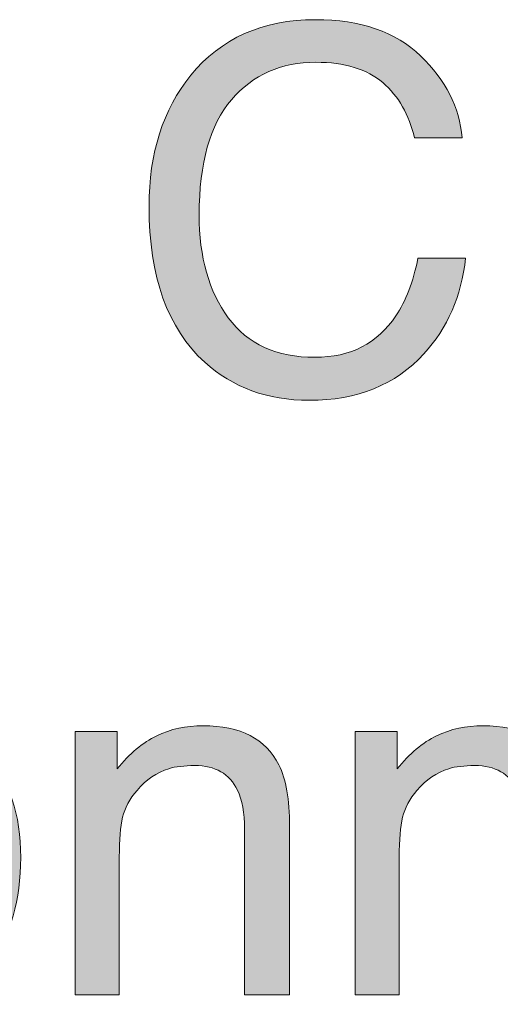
# Model space of a CAD drawing. Header units: inches. Extents: x 0 to 612, y 155 to 655.
# Tile 5 of 138: x 104 to 112.43, y 201.38 to 218.66. Entities that reach past the tile are written whole.
import ezdxf

# ---------------------------------------------------------------- set-up
doc = ezdxf.new("R2010")
doc.units = ezdxf.units.IN
doc.header["$MEASUREMENT"] = 0
doc.layers.add('Layer 1', color=7, linetype='Continuous')

# ---------------------------------------------------------------- blocks, each defined once
blk = doc.blocks.new('block 736')
at = {"layer": 'Layer 1', "lineweight": 0}
blk.add_open_spline([(111.034, 218.025), (111.472, 217.603), (111.715, 217.123), (111.763, 216.585), (111.763, 216.585), (111.763, 216.585), (111.763, 216.585), (111.763, 216.585), (110.926, 216.585), (110.926, 216.585), (110.926, 216.585), (110.926, 216.585), (110.926, 216.585), (110.833, 216.993), (110.647, 217.317), (110.369, 217.556), (110.369, 217.556), (110.369, 217.556), (110.369, 217.556), (110.091, 217.794), (109.701, 217.913), (109.197, 217.913), (109.197, 217.913), (109.197, 217.913), (109.197, 217.913), (108.585, 217.913), (108.09, 217.693), (107.713, 217.256), (107.713, 217.256), (107.713, 217.256), (107.713, 217.256), (107.336, 216.815), (107.147, 216.144), (107.147, 215.236), (107.147, 215.236), (107.147, 215.236), (107.147, 215.236), (107.147, 214.493), (107.317, 213.892), (107.658, 213.429), (107.658, 213.429), (107.658, 213.429), (107.658, 213.429), (107.998, 212.967), (108.506, 212.736), (109.181, 212.736), (109.181, 212.736), (109.181, 212.736), (109.181, 212.736), (109.803, 212.736), (110.276, 212.979), (110.601, 213.466), (110.601, 213.466), (110.601, 213.466), (110.601, 213.466), (110.773, 213.721), (110.902, 214.058), (110.987, 214.475), (110.987, 214.475), (110.987, 214.475), (110.987, 214.475), (110.987, 214.475), (111.824, 214.475), (111.824, 214.475), (111.824, 214.475), (111.824, 214.475), (111.824, 214.475), (111.75, 213.808), (111.505, 213.249), (111.09, 212.797), (111.09, 212.797), (111.09, 212.797), (111.09, 212.797), (110.593, 212.253), (109.922, 211.981), (109.077, 211.981), (109.077, 211.981), (109.077, 211.981), (109.077, 211.981), (108.35, 211.981), (107.738, 212.204), (107.244, 212.65), (107.244, 212.65), (107.244, 212.65), (107.244, 212.65), (106.593, 213.24), (106.267, 214.151), (106.267, 215.383), (106.267, 215.383), (106.267, 215.383), (106.267, 215.383), (106.267, 216.318), (106.511, 217.085), (107, 217.684), (107, 217.684), (107, 217.684), (107, 217.684), (107.529, 218.334), (108.258, 218.66), (109.188, 218.66), (109.188, 218.66), (109.188, 218.66), (109.188, 218.66), (109.981, 218.66), (110.596, 218.448), (111.034, 218.025)], degree=3, knots=[0, 0, 0, 0, 1, 1, 1, 2, 2, 2, 3, 3, 3, 4, 4, 4, 5, 5, 5, 6, 6, 6, 7, 7, 7, 8, 8, 8, 9, 9, 9, 10, 10, 10, 11, 11, 11, 12, 12, 12, 13, 13, 13, 14, 14, 14, 15, 15, 15, 16, 16, 16, 17, 17, 17, 18, 18, 18, 19, 19, 19, 20, 20, 20, 21, 21, 21, 22, 22, 22, 23, 23, 23, 24, 24, 24, 25, 25, 25, 26, 26, 26, 27, 27, 27, 28, 28, 28, 29, 29, 29, 30, 30, 30, 31, 31, 31, 32, 32, 32, 33, 33, 33, 34, 34, 34, 35, 35, 35, 35], dxfattribs=at)
blk = doc.blocks.new('block 737')
at = {"layer": 'Layer 1'}
h = blk.add_hatch(color=7, dxfattribs=at)
h.dxf.hatch_style = 2
edge = h.paths.add_edge_path()
edge.add_spline(control_points=[(111.034, 218.025), (111.472, 217.603), (111.715, 217.123), (111.763, 216.585), (111.763, 216.585), (111.763, 216.585), (111.763, 216.585), (111.763, 216.585), (110.926, 216.585), (110.926, 216.585), (110.926, 216.585), (110.926, 216.585), (110.926, 216.585), (110.833, 216.993), (110.647, 217.317), (110.369, 217.556), (110.369, 217.556), (110.369, 217.556), (110.369, 217.556), (110.091, 217.794), (109.701, 217.913), (109.197, 217.913), (109.197, 217.913), (109.197, 217.913), (109.197, 217.913), (108.585, 217.913), (108.09, 217.693), (107.713, 217.256), (107.713, 217.256), (107.713, 217.256), (107.713, 217.256), (107.336, 216.815), (107.147, 216.144), (107.147, 215.236), (107.147, 215.236), (107.147, 215.236), (107.147, 215.236), (107.147, 214.493), (107.317, 213.892), (107.658, 213.429), (107.658, 213.429), (107.658, 213.429), (107.658, 213.429), (107.998, 212.967), (108.506, 212.736), (109.181, 212.736), (109.181, 212.736), (109.181, 212.736), (109.181, 212.736), (109.803, 212.736), (110.276, 212.979), (110.601, 213.466), (110.601, 213.466), (110.601, 213.466), (110.601, 213.466), (110.773, 213.721), (110.902, 214.058), (110.987, 214.475), (110.987, 214.475), (110.987, 214.475), (110.987, 214.475), (110.987, 214.475), (111.824, 214.475), (111.824, 214.475), (111.824, 214.475), (111.824, 214.475), (111.824, 214.475), (111.75, 213.808), (111.505, 213.249), (111.09, 212.797), (111.09, 212.797), (111.09, 212.797), (111.09, 212.797), (110.593, 212.253), (109.922, 211.981), (109.077, 211.981), (109.077, 211.981), (109.077, 211.981), (109.077, 211.981), (108.35, 211.981), (107.738, 212.204), (107.244, 212.65), (107.244, 212.65), (107.244, 212.65), (107.244, 212.65), (106.593, 213.24), (106.267, 214.151), (106.267, 215.383), (106.267, 215.383), (106.267, 215.383), (106.267, 215.383), (106.267, 216.318), (106.511, 217.085), (107, 217.684), (107, 217.684), (107, 217.684), (107, 217.684), (107.529, 218.334), (108.258, 218.66), (109.188, 218.66), (109.188, 218.66), (109.188, 218.66), (109.188, 218.66), (109.981, 218.66), (110.596, 218.448), (111.034, 218.025), (111.034, 218.025), (111.034, 218.025), (111.034, 218.025)], knot_values=[0, 0, 0, 0, 1, 1, 1, 2, 2, 2, 3, 3, 3, 4, 4, 4, 5, 5, 5, 6, 6, 6, 7, 7, 7, 8, 8, 8, 9, 9, 9, 10, 10, 10, 11, 11, 11, 12, 12, 12, 13, 13, 13, 14, 14, 14, 15, 15, 15, 16, 16, 16, 17, 17, 17, 18, 18, 18, 19, 19, 19, 20, 20, 20, 21, 21, 21, 22, 22, 22, 23, 23, 23, 24, 24, 24, 25, 25, 25, 26, 26, 26, 27, 27, 27, 28, 28, 28, 29, 29, 29, 30, 30, 30, 31, 31, 31, 32, 32, 32, 33, 33, 33, 34, 34, 34, 35, 35, 35, 36, 36, 36, 36], degree=3, periodic=1)
at = {"layer": 'Layer 1', "lineweight": 0}
blk.add_open_spline([(111.034, 218.025), (111.472, 217.603), (111.715, 217.123), (111.763, 216.585), (111.763, 216.585), (111.763, 216.585), (111.763, 216.585), (111.763, 216.585), (110.926, 216.585), (110.926, 216.585), (110.926, 216.585), (110.926, 216.585), (110.926, 216.585), (110.833, 216.993), (110.647, 217.317), (110.369, 217.556), (110.369, 217.556), (110.369, 217.556), (110.369, 217.556), (110.091, 217.794), (109.701, 217.913), (109.197, 217.913), (109.197, 217.913), (109.197, 217.913), (109.197, 217.913), (108.585, 217.913), (108.09, 217.693), (107.713, 217.256), (107.713, 217.256), (107.713, 217.256), (107.713, 217.256), (107.336, 216.815), (107.147, 216.144), (107.147, 215.236), (107.147, 215.236), (107.147, 215.236), (107.147, 215.236), (107.147, 214.493), (107.317, 213.892), (107.658, 213.429), (107.658, 213.429), (107.658, 213.429), (107.658, 213.429), (107.998, 212.967), (108.506, 212.736), (109.181, 212.736), (109.181, 212.736), (109.181, 212.736), (109.181, 212.736), (109.803, 212.736), (110.276, 212.979), (110.601, 213.466), (110.601, 213.466), (110.601, 213.466), (110.601, 213.466), (110.773, 213.721), (110.902, 214.058), (110.987, 214.475), (110.987, 214.475), (110.987, 214.475), (110.987, 214.475), (110.987, 214.475), (111.824, 214.475), (111.824, 214.475), (111.824, 214.475), (111.824, 214.475), (111.824, 214.475), (111.75, 213.808), (111.505, 213.249), (111.09, 212.797), (111.09, 212.797), (111.09, 212.797), (111.09, 212.797), (110.593, 212.253), (109.922, 211.981), (109.077, 211.981), (109.077, 211.981), (109.077, 211.981), (109.077, 211.981), (108.35, 211.981), (107.738, 212.204), (107.244, 212.65), (107.244, 212.65), (107.244, 212.65), (107.244, 212.65), (106.593, 213.24), (106.267, 214.151), (106.267, 215.383), (106.267, 215.383), (106.267, 215.383), (106.267, 215.383), (106.267, 216.318), (106.511, 217.085), (107, 217.684), (107, 217.684), (107, 217.684), (107, 217.684), (107.529, 218.334), (108.258, 218.66), (109.188, 218.66), (109.188, 218.66), (109.188, 218.66), (109.188, 218.66), (109.981, 218.66), (110.596, 218.448), (111.034, 218.025), (111.034, 218.025), (111.034, 218.025), (111.034, 218.025)], degree=3, knots=[0, 0, 0, 0, 1, 1, 1, 2, 2, 2, 3, 3, 3, 4, 4, 4, 5, 5, 5, 6, 6, 6, 7, 7, 7, 8, 8, 8, 9, 9, 9, 10, 10, 10, 11, 11, 11, 12, 12, 12, 13, 13, 13, 14, 14, 14, 15, 15, 15, 16, 16, 16, 17, 17, 17, 18, 18, 18, 19, 19, 19, 20, 20, 20, 21, 21, 21, 22, 22, 22, 23, 23, 23, 24, 24, 24, 25, 25, 25, 26, 26, 26, 27, 27, 27, 28, 28, 28, 29, 29, 29, 30, 30, 30, 31, 31, 31, 32, 32, 32, 33, 33, 33, 34, 34, 34, 35, 35, 35, 36, 36, 36, 36], dxfattribs=at)
blk = doc.blocks.new('block 783')
at = {"layer": 'Layer 1', "lineweight": 0}
blk.add_open_spline([(103.402, 205.706), (103.811, 205.311), (104.015, 204.727), (104.015, 203.957), (104.015, 203.957), (104.015, 203.957), (104.015, 203.957), (104.015, 203.213), (103.835, 202.598), (103.475, 202.111), (103.475, 202.111), (103.475, 202.111), (103.475, 202.111), (103.115, 201.626), (102.557, 201.383), (101.8, 201.383), (101.8, 201.383), (101.8, 201.383), (101.8, 201.383), (101.168, 201.383), (100.667, 201.598), (100.296, 202.027), (100.296, 202.027), (100.296, 202.027), (100.296, 202.027), (99.925, 202.457), (99.739, 203.034), (99.739, 203.758), (99.739, 203.758), (99.739, 203.758), (99.739, 203.758), (99.739, 204.533), (99.935, 205.151), (100.326, 205.612), (100.326, 205.612), (100.326, 205.612), (100.326, 205.612), (100.718, 206.071), (101.243, 206.302), (101.903, 206.302), (101.903, 206.302), (101.903, 206.302), (101.903, 206.302), (102.494, 206.302), (102.994, 206.103), (103.402, 205.706)], degree=3, knots=[0, 0, 0, 0, 1, 1, 1, 2, 2, 2, 3, 3, 3, 4, 4, 4, 5, 5, 5, 6, 6, 6, 7, 7, 7, 8, 8, 8, 9, 9, 9, 10, 10, 10, 11, 11, 11, 12, 12, 12, 13, 13, 13, 14, 14, 14, 15, 15, 15, 15], dxfattribs=at)
blk = doc.blocks.new('block 785')
at = {"layer": 'Layer 1'}
h = blk.add_hatch(color=7, dxfattribs=at)
h.dxf.hatch_style = 2
edge = h.paths.add_edge_path()
edge.add_spline(control_points=[(103.402, 205.706), (103.811, 205.311), (104.015, 204.727), (104.015, 203.957), (104.015, 203.957), (104.015, 203.957), (104.015, 203.957), (104.015, 203.213), (103.835, 202.598), (103.475, 202.111), (103.475, 202.111), (103.475, 202.111), (103.475, 202.111), (103.115, 201.626), (102.557, 201.383), (101.8, 201.383), (101.8, 201.383), (101.8, 201.383), (101.8, 201.383), (101.168, 201.383), (100.667, 201.598), (100.296, 202.027), (100.296, 202.027), (100.296, 202.027), (100.296, 202.027), (99.925, 202.457), (99.739, 203.034), (99.739, 203.758), (99.739, 203.758), (99.739, 203.758), (99.739, 203.758), (99.739, 204.533), (99.935, 205.151), (100.326, 205.612), (100.326, 205.612), (100.326, 205.612), (100.326, 205.612), (100.718, 206.071), (101.243, 206.302), (101.903, 206.302), (101.903, 206.302), (101.903, 206.302), (101.903, 206.302), (102.494, 206.302), (102.994, 206.103), (103.402, 205.706), (103.402, 205.706), (103.402, 205.706), (103.402, 205.706)], knot_values=[0, 0, 0, 0, 1, 1, 1, 2, 2, 2, 3, 3, 3, 4, 4, 4, 5, 5, 5, 6, 6, 6, 7, 7, 7, 8, 8, 8, 9, 9, 9, 10, 10, 10, 11, 11, 11, 12, 12, 12, 13, 13, 13, 14, 14, 14, 15, 15, 15, 16, 16, 16, 16], degree=3, periodic=1)
edge = h.paths.add_edge_path()
edge.add_spline(control_points=[(102.92, 202.636), (103.109, 203.024), (103.204, 203.458), (103.204, 203.936), (103.204, 203.936), (103.204, 203.936), (103.204, 203.936), (103.204, 204.365), (103.135, 204.716), (102.999, 204.986), (102.999, 204.986), (102.999, 204.986), (102.999, 204.986), (102.783, 205.412), (102.411, 205.624), (101.881, 205.624), (101.881, 205.624), (101.881, 205.624), (101.881, 205.624), (101.412, 205.624), (101.071, 205.443), (100.857, 205.082), (100.857, 205.082), (100.857, 205.082), (100.857, 205.082), (100.644, 204.719), (100.538, 204.282), (100.538, 203.771), (100.538, 203.771), (100.538, 203.771), (100.538, 203.771), (100.538, 203.28), (100.644, 202.87), (100.857, 202.543), (100.857, 202.543), (100.857, 202.543), (100.857, 202.543), (101.071, 202.216), (101.409, 202.052), (101.873, 202.052), (101.873, 202.052), (101.873, 202.052), (101.873, 202.052), (102.382, 202.052), (102.731, 202.246), (102.92, 202.636), (102.92, 202.636), (102.92, 202.636), (102.92, 202.636)], knot_values=[0, 0, 0, 0, 1, 1, 1, 2, 2, 2, 3, 3, 3, 4, 4, 4, 5, 5, 5, 6, 6, 6, 7, 7, 7, 8, 8, 8, 9, 9, 9, 10, 10, 10, 11, 11, 11, 12, 12, 12, 13, 13, 13, 14, 14, 14, 15, 15, 15, 16, 16, 16, 16], degree=3, periodic=1)
at = {"layer": 'Layer 1', "lineweight": 0}
for points in [[(103.402, 205.706), (103.811, 205.311), (104.015, 204.727), (104.015, 203.957), (104.015, 203.957), (104.015, 203.957), (104.015, 203.957), (104.015, 203.213), (103.835, 202.598), (103.475, 202.111), (103.475, 202.111), (103.475, 202.111), (103.475, 202.111), (103.115, 201.626), (102.557, 201.383), (101.8, 201.383), (101.8, 201.383), (101.8, 201.383), (101.8, 201.383), (101.168, 201.383), (100.667, 201.598), (100.296, 202.027), (100.296, 202.027), (100.296, 202.027), (100.296, 202.027), (99.925, 202.457), (99.739, 203.034), (99.739, 203.758), (99.739, 203.758), (99.739, 203.758), (99.739, 203.758), (99.739, 204.533), (99.935, 205.151), (100.326, 205.612), (100.326, 205.612), (100.326, 205.612), (100.326, 205.612), (100.718, 206.071), (101.243, 206.302), (101.903, 206.302), (101.903, 206.302), (101.903, 206.302), (101.903, 206.302), (102.494, 206.302), (102.994, 206.103), (103.402, 205.706), (103.402, 205.706), (103.402, 205.706), (103.402, 205.706)], [(102.92, 202.636), (103.109, 203.024), (103.204, 203.458), (103.204, 203.936), (103.204, 203.936), (103.204, 203.936), (103.204, 203.936), (103.204, 204.365), (103.135, 204.716), (102.999, 204.986), (102.999, 204.986), (102.999, 204.986), (102.999, 204.986), (102.783, 205.412), (102.411, 205.624), (101.881, 205.624), (101.881, 205.624), (101.881, 205.624), (101.881, 205.624), (101.412, 205.624), (101.071, 205.443), (100.857, 205.082), (100.857, 205.082), (100.857, 205.082), (100.857, 205.082), (100.644, 204.719), (100.538, 204.282), (100.538, 203.771), (100.538, 203.771), (100.538, 203.771), (100.538, 203.771), (100.538, 203.28), (100.644, 202.87), (100.857, 202.543), (100.857, 202.543), (100.857, 202.543), (100.857, 202.543), (101.071, 202.216), (101.409, 202.052), (101.873, 202.052), (101.873, 202.052), (101.873, 202.052), (101.873, 202.052), (102.382, 202.052), (102.731, 202.246), (102.92, 202.636), (102.92, 202.636), (102.92, 202.636), (102.92, 202.636)]]:
    blk.add_open_spline(points, degree=3, knots=[0, 0, 0, 0, 1, 1, 1, 2, 2, 2, 3, 3, 3, 4, 4, 4, 5, 5, 5, 6, 6, 6, 7, 7, 7, 8, 8, 8, 9, 9, 9, 10, 10, 10, 11, 11, 11, 12, 12, 12, 13, 13, 13, 14, 14, 14, 15, 15, 15, 16, 16, 16, 16], dxfattribs=at)
blk = doc.blocks.new('block 786')
at = {"layer": 'Layer 1', "lineweight": 0}
blk.add_open_spline([(104.968, 206.168), (104.968, 206.168), (105.706, 206.168), (105.706, 206.168), (105.706, 206.168), (105.706, 206.168), (105.706, 206.168), (105.706, 206.168), (105.706, 205.512), (105.706, 205.512), (105.706, 205.512), (105.706, 205.512), (105.706, 205.512), (105.924, 205.782), (106.156, 205.977), (106.401, 206.095), (106.401, 206.095), (106.401, 206.095), (106.401, 206.095), (106.645, 206.212), (106.917, 206.271), (107.216, 206.271), (107.216, 206.271), (107.216, 206.271), (107.216, 206.271), (107.872, 206.271), (108.314, 206.043), (108.545, 205.585), (108.545, 205.585), (108.545, 205.585), (108.545, 205.585), (108.671, 205.335), (108.735, 204.977), (108.735, 204.511), (108.735, 204.511), (108.735, 204.511), (108.735, 204.511), (108.735, 204.511), (108.735, 201.547), (108.735, 201.547), (108.735, 201.547), (108.735, 201.547), (108.735, 201.547), (108.735, 201.547), (107.945, 201.547), (107.945, 201.547), (107.945, 201.547), (107.945, 201.547), (107.945, 201.547), (107.945, 201.547), (107.945, 204.459), (107.945, 204.459), (107.945, 204.459), (107.945, 204.459), (107.945, 204.459), (107.945, 204.741), (107.904, 204.969), (107.82, 205.141), (107.82, 205.141), (107.82, 205.141), (107.82, 205.141), (107.682, 205.429), (107.432, 205.572), (107.069, 205.572), (107.069, 205.572), (107.069, 205.572), (107.069, 205.572), (106.885, 205.572), (106.734, 205.554), (106.616, 205.517), (106.616, 205.517), (106.616, 205.517), (106.616, 205.517), (106.403, 205.452), (106.217, 205.326), (106.056, 205.137), (106.056, 205.137), (106.056, 205.137), (106.056, 205.137), (105.926, 204.984), (105.842, 204.827), (105.803, 204.664), (105.803, 204.664), (105.803, 204.664), (105.803, 204.664), (105.764, 204.501), (105.745, 204.27), (105.745, 203.968), (105.745, 203.968), (105.745, 203.968), (105.745, 203.968), (105.745, 203.968), (105.745, 201.547), (105.745, 201.547), (105.745, 201.547), (105.745, 201.547), (105.745, 201.547), (105.745, 201.547), (104.968, 201.547), (104.968, 201.547), (104.968, 201.547), (104.968, 201.547), (104.968, 201.547), (104.968, 201.547), (104.968, 206.168), (104.968, 206.168)], degree=3, knots=[0, 0, 0, 0, 1, 1, 1, 2, 2, 2, 3, 3, 3, 4, 4, 4, 5, 5, 5, 6, 6, 6, 7, 7, 7, 8, 8, 8, 9, 9, 9, 10, 10, 10, 11, 11, 11, 12, 12, 12, 13, 13, 13, 14, 14, 14, 15, 15, 15, 16, 16, 16, 17, 17, 17, 18, 18, 18, 19, 19, 19, 20, 20, 20, 21, 21, 21, 22, 22, 22, 23, 23, 23, 24, 24, 24, 25, 25, 25, 26, 26, 26, 27, 27, 27, 28, 28, 28, 29, 29, 29, 30, 30, 30, 31, 31, 31, 32, 32, 32, 33, 33, 33, 34, 34, 34, 35, 35, 35, 35], dxfattribs=at)
blk = doc.blocks.new('block 787')
at = {"layer": 'Layer 1'}
h = blk.add_hatch(color=7, dxfattribs=at)
h.dxf.hatch_style = 2
edge = h.paths.add_edge_path()
edge.add_spline(control_points=[(104.968, 206.168), (104.968, 206.168), (105.706, 206.168), (105.706, 206.168), (105.706, 206.168), (105.706, 206.168), (105.706, 206.168), (105.706, 206.168), (105.706, 205.512), (105.706, 205.512), (105.706, 205.512), (105.706, 205.512), (105.706, 205.512), (105.924, 205.782), (106.156, 205.977), (106.401, 206.095), (106.401, 206.095), (106.401, 206.095), (106.401, 206.095), (106.645, 206.212), (106.917, 206.271), (107.216, 206.271), (107.216, 206.271), (107.216, 206.271), (107.216, 206.271), (107.872, 206.271), (108.314, 206.043), (108.545, 205.585), (108.545, 205.585), (108.545, 205.585), (108.545, 205.585), (108.671, 205.335), (108.735, 204.977), (108.735, 204.511), (108.735, 204.511), (108.735, 204.511), (108.735, 204.511), (108.735, 204.511), (108.735, 201.547), (108.735, 201.547), (108.735, 201.547), (108.735, 201.547), (108.735, 201.547), (108.735, 201.547), (107.945, 201.547), (107.945, 201.547), (107.945, 201.547), (107.945, 201.547), (107.945, 201.547), (107.945, 201.547), (107.945, 204.459), (107.945, 204.459), (107.945, 204.459), (107.945, 204.459), (107.945, 204.459), (107.945, 204.741), (107.904, 204.969), (107.82, 205.141), (107.82, 205.141), (107.82, 205.141), (107.82, 205.141), (107.682, 205.429), (107.432, 205.572), (107.069, 205.572), (107.069, 205.572), (107.069, 205.572), (107.069, 205.572), (106.885, 205.572), (106.734, 205.554), (106.616, 205.517), (106.616, 205.517), (106.616, 205.517), (106.616, 205.517), (106.403, 205.452), (106.217, 205.326), (106.056, 205.137), (106.056, 205.137), (106.056, 205.137), (106.056, 205.137), (105.926, 204.984), (105.842, 204.827), (105.803, 204.664), (105.803, 204.664), (105.803, 204.664), (105.803, 204.664), (105.764, 204.501), (105.745, 204.27), (105.745, 203.968), (105.745, 203.968), (105.745, 203.968), (105.745, 203.968), (105.745, 203.968), (105.745, 201.547), (105.745, 201.547), (105.745, 201.547), (105.745, 201.547), (105.745, 201.547), (105.745, 201.547), (104.968, 201.547), (104.968, 201.547), (104.968, 201.547), (104.968, 201.547), (104.968, 201.547), (104.968, 201.547), (104.968, 206.168), (104.968, 206.168), (104.968, 206.168), (104.968, 206.168), (104.968, 206.168)], knot_values=[0, 0, 0, 0, 1, 1, 1, 2, 2, 2, 3, 3, 3, 4, 4, 4, 5, 5, 5, 6, 6, 6, 7, 7, 7, 8, 8, 8, 9, 9, 9, 10, 10, 10, 11, 11, 11, 12, 12, 12, 13, 13, 13, 14, 14, 14, 15, 15, 15, 16, 16, 16, 17, 17, 17, 18, 18, 18, 19, 19, 19, 20, 20, 20, 21, 21, 21, 22, 22, 22, 23, 23, 23, 24, 24, 24, 25, 25, 25, 26, 26, 26, 27, 27, 27, 28, 28, 28, 29, 29, 29, 30, 30, 30, 31, 31, 31, 32, 32, 32, 33, 33, 33, 34, 34, 34, 35, 35, 35, 36, 36, 36, 36], degree=3, periodic=1)
at = {"layer": 'Layer 1', "lineweight": 0}
blk.add_open_spline([(104.968, 206.168), (104.968, 206.168), (105.706, 206.168), (105.706, 206.168), (105.706, 206.168), (105.706, 206.168), (105.706, 206.168), (105.706, 206.168), (105.706, 205.512), (105.706, 205.512), (105.706, 205.512), (105.706, 205.512), (105.706, 205.512), (105.924, 205.782), (106.156, 205.977), (106.401, 206.095), (106.401, 206.095), (106.401, 206.095), (106.401, 206.095), (106.645, 206.212), (106.917, 206.271), (107.216, 206.271), (107.216, 206.271), (107.216, 206.271), (107.216, 206.271), (107.872, 206.271), (108.314, 206.043), (108.545, 205.585), (108.545, 205.585), (108.545, 205.585), (108.545, 205.585), (108.671, 205.335), (108.735, 204.977), (108.735, 204.511), (108.735, 204.511), (108.735, 204.511), (108.735, 204.511), (108.735, 204.511), (108.735, 201.547), (108.735, 201.547), (108.735, 201.547), (108.735, 201.547), (108.735, 201.547), (108.735, 201.547), (107.945, 201.547), (107.945, 201.547), (107.945, 201.547), (107.945, 201.547), (107.945, 201.547), (107.945, 201.547), (107.945, 204.459), (107.945, 204.459), (107.945, 204.459), (107.945, 204.459), (107.945, 204.459), (107.945, 204.741), (107.904, 204.969), (107.82, 205.141), (107.82, 205.141), (107.82, 205.141), (107.82, 205.141), (107.682, 205.429), (107.432, 205.572), (107.069, 205.572), (107.069, 205.572), (107.069, 205.572), (107.069, 205.572), (106.885, 205.572), (106.734, 205.554), (106.616, 205.517), (106.616, 205.517), (106.616, 205.517), (106.616, 205.517), (106.403, 205.452), (106.217, 205.326), (106.056, 205.137), (106.056, 205.137), (106.056, 205.137), (106.056, 205.137), (105.926, 204.984), (105.842, 204.827), (105.803, 204.664), (105.803, 204.664), (105.803, 204.664), (105.803, 204.664), (105.764, 204.501), (105.745, 204.27), (105.745, 203.968), (105.745, 203.968), (105.745, 203.968), (105.745, 203.968), (105.745, 203.968), (105.745, 201.547), (105.745, 201.547), (105.745, 201.547), (105.745, 201.547), (105.745, 201.547), (105.745, 201.547), (104.968, 201.547), (104.968, 201.547), (104.968, 201.547), (104.968, 201.547), (104.968, 201.547), (104.968, 201.547), (104.968, 206.168), (104.968, 206.168), (104.968, 206.168), (104.968, 206.168), (104.968, 206.168)], degree=3, knots=[0, 0, 0, 0, 1, 1, 1, 2, 2, 2, 3, 3, 3, 4, 4, 4, 5, 5, 5, 6, 6, 6, 7, 7, 7, 8, 8, 8, 9, 9, 9, 10, 10, 10, 11, 11, 11, 12, 12, 12, 13, 13, 13, 14, 14, 14, 15, 15, 15, 16, 16, 16, 17, 17, 17, 18, 18, 18, 19, 19, 19, 20, 20, 20, 21, 21, 21, 22, 22, 22, 23, 23, 23, 24, 24, 24, 25, 25, 25, 26, 26, 26, 27, 27, 27, 28, 28, 28, 29, 29, 29, 30, 30, 30, 31, 31, 31, 32, 32, 32, 33, 33, 33, 34, 34, 34, 35, 35, 35, 36, 36, 36, 36], dxfattribs=at)
blk = doc.blocks.new('block 788')
at = {"layer": 'Layer 1', "lineweight": 0}
blk.add_open_spline([(109.882, 206.168), (109.882, 206.168), (110.62, 206.168), (110.62, 206.168), (110.62, 206.168), (110.62, 206.168), (110.62, 206.168), (110.62, 206.168), (110.62, 205.512), (110.62, 205.512), (110.62, 205.512), (110.62, 205.512), (110.62, 205.512), (110.838, 205.782), (111.07, 205.977), (111.314, 206.095), (111.314, 206.095), (111.314, 206.095), (111.314, 206.095), (111.559, 206.212), (111.831, 206.271), (112.13, 206.271), (112.13, 206.271), (112.13, 206.271), (112.13, 206.271), (112.786, 206.271), (113.229, 206.043), (113.459, 205.585), (113.459, 205.585), (113.459, 205.585), (113.459, 205.585), (113.585, 205.335), (113.649, 204.977), (113.649, 204.511), (113.649, 204.511), (113.649, 204.511), (113.649, 204.511), (113.649, 204.511), (113.649, 201.547), (113.649, 201.547), (113.649, 201.547), (113.649, 201.547), (113.649, 201.547), (113.649, 201.547), (112.859, 201.547), (112.859, 201.547), (112.859, 201.547), (112.859, 201.547), (112.859, 201.547), (112.859, 201.547), (112.859, 204.459), (112.859, 204.459), (112.859, 204.459), (112.859, 204.459), (112.859, 204.459), (112.859, 204.741), (112.818, 204.969), (112.734, 205.141), (112.734, 205.141), (112.734, 205.141), (112.734, 205.141), (112.596, 205.429), (112.346, 205.572), (111.983, 205.572), (111.983, 205.572), (111.983, 205.572), (111.983, 205.572), (111.799, 205.572), (111.648, 205.554), (111.53, 205.517), (111.53, 205.517), (111.53, 205.517), (111.53, 205.517), (111.317, 205.452), (111.131, 205.326), (110.97, 205.137), (110.97, 205.137), (110.97, 205.137), (110.97, 205.137), (110.84, 204.984), (110.756, 204.827), (110.717, 204.664), (110.717, 204.664), (110.717, 204.664), (110.717, 204.664), (110.678, 204.501), (110.659, 204.27), (110.659, 203.968), (110.659, 203.968), (110.659, 203.968), (110.659, 203.968), (110.659, 203.968), (110.659, 201.547), (110.659, 201.547), (110.659, 201.547), (110.659, 201.547), (110.659, 201.547), (110.659, 201.547), (109.882, 201.547), (109.882, 201.547), (109.882, 201.547), (109.882, 201.547), (109.882, 201.547), (109.882, 201.547), (109.882, 206.168), (109.882, 206.168)], degree=3, knots=[0, 0, 0, 0, 1, 1, 1, 2, 2, 2, 3, 3, 3, 4, 4, 4, 5, 5, 5, 6, 6, 6, 7, 7, 7, 8, 8, 8, 9, 9, 9, 10, 10, 10, 11, 11, 11, 12, 12, 12, 13, 13, 13, 14, 14, 14, 15, 15, 15, 16, 16, 16, 17, 17, 17, 18, 18, 18, 19, 19, 19, 20, 20, 20, 21, 21, 21, 22, 22, 22, 23, 23, 23, 24, 24, 24, 25, 25, 25, 26, 26, 26, 27, 27, 27, 28, 28, 28, 29, 29, 29, 30, 30, 30, 31, 31, 31, 32, 32, 32, 33, 33, 33, 34, 34, 34, 35, 35, 35, 35], dxfattribs=at)
blk = doc.blocks.new('block 789')
at = {"layer": 'Layer 1'}
h = blk.add_hatch(color=7, dxfattribs=at)
h.dxf.hatch_style = 2
edge = h.paths.add_edge_path()
edge.add_spline(control_points=[(109.882, 206.168), (109.882, 206.168), (110.62, 206.168), (110.62, 206.168), (110.62, 206.168), (110.62, 206.168), (110.62, 206.168), (110.62, 206.168), (110.62, 205.512), (110.62, 205.512), (110.62, 205.512), (110.62, 205.512), (110.62, 205.512), (110.838, 205.782), (111.07, 205.977), (111.314, 206.095), (111.314, 206.095), (111.314, 206.095), (111.314, 206.095), (111.559, 206.212), (111.831, 206.271), (112.13, 206.271), (112.13, 206.271), (112.13, 206.271), (112.13, 206.271), (112.786, 206.271), (113.229, 206.043), (113.459, 205.585), (113.459, 205.585), (113.459, 205.585), (113.459, 205.585), (113.585, 205.335), (113.648, 204.977), (113.648, 204.511), (113.648, 204.511), (113.648, 204.511), (113.648, 204.511), (113.648, 204.511), (113.648, 201.547), (113.648, 201.547), (113.648, 201.547), (113.648, 201.547), (113.648, 201.547), (113.648, 201.547), (112.859, 201.547), (112.859, 201.547), (112.859, 201.547), (112.859, 201.547), (112.859, 201.547), (112.859, 201.547), (112.859, 204.459), (112.859, 204.459), (112.859, 204.459), (112.859, 204.459), (112.859, 204.459), (112.859, 204.741), (112.818, 204.969), (112.734, 205.141), (112.734, 205.141), (112.734, 205.141), (112.734, 205.141), (112.596, 205.429), (112.346, 205.572), (111.983, 205.572), (111.983, 205.572), (111.983, 205.572), (111.983, 205.572), (111.799, 205.572), (111.648, 205.554), (111.53, 205.517), (111.53, 205.517), (111.53, 205.517), (111.53, 205.517), (111.317, 205.452), (111.131, 205.326), (110.97, 205.137), (110.97, 205.137), (110.97, 205.137), (110.97, 205.137), (110.84, 204.984), (110.756, 204.827), (110.717, 204.664), (110.717, 204.664), (110.717, 204.664), (110.717, 204.664), (110.678, 204.501), (110.659, 204.27), (110.659, 203.968), (110.659, 203.968), (110.659, 203.968), (110.659, 203.968), (110.659, 203.968), (110.659, 201.547), (110.659, 201.547), (110.659, 201.547), (110.659, 201.547), (110.659, 201.547), (110.659, 201.547), (109.882, 201.547), (109.882, 201.547), (109.882, 201.547), (109.882, 201.547), (109.882, 201.547), (109.882, 201.547), (109.882, 206.168), (109.882, 206.168), (109.882, 206.168), (109.882, 206.168), (109.882, 206.168)], knot_values=[0, 0, 0, 0, 1, 1, 1, 2, 2, 2, 3, 3, 3, 4, 4, 4, 5, 5, 5, 6, 6, 6, 7, 7, 7, 8, 8, 8, 9, 9, 9, 10, 10, 10, 11, 11, 11, 12, 12, 12, 13, 13, 13, 14, 14, 14, 15, 15, 15, 16, 16, 16, 17, 17, 17, 18, 18, 18, 19, 19, 19, 20, 20, 20, 21, 21, 21, 22, 22, 22, 23, 23, 23, 24, 24, 24, 25, 25, 25, 26, 26, 26, 27, 27, 27, 28, 28, 28, 29, 29, 29, 30, 30, 30, 31, 31, 31, 32, 32, 32, 33, 33, 33, 34, 34, 34, 35, 35, 35, 36, 36, 36, 36], degree=3, periodic=1)
at = {"layer": 'Layer 1', "lineweight": 0}
blk.add_open_spline([(109.882, 206.168), (109.882, 206.168), (110.62, 206.168), (110.62, 206.168), (110.62, 206.168), (110.62, 206.168), (110.62, 206.168), (110.62, 206.168), (110.62, 205.512), (110.62, 205.512), (110.62, 205.512), (110.62, 205.512), (110.62, 205.512), (110.838, 205.782), (111.07, 205.977), (111.314, 206.095), (111.314, 206.095), (111.314, 206.095), (111.314, 206.095), (111.559, 206.212), (111.831, 206.271), (112.13, 206.271), (112.13, 206.271), (112.13, 206.271), (112.13, 206.271), (112.786, 206.271), (113.229, 206.043), (113.459, 205.585), (113.459, 205.585), (113.459, 205.585), (113.459, 205.585), (113.585, 205.335), (113.648, 204.977), (113.648, 204.511), (113.648, 204.511), (113.648, 204.511), (113.648, 204.511), (113.648, 204.511), (113.648, 201.547), (113.648, 201.547), (113.648, 201.547), (113.648, 201.547), (113.648, 201.547), (113.648, 201.547), (112.859, 201.547), (112.859, 201.547), (112.859, 201.547), (112.859, 201.547), (112.859, 201.547), (112.859, 201.547), (112.859, 204.459), (112.859, 204.459), (112.859, 204.459), (112.859, 204.459), (112.859, 204.459), (112.859, 204.741), (112.818, 204.969), (112.734, 205.141), (112.734, 205.141), (112.734, 205.141), (112.734, 205.141), (112.596, 205.429), (112.346, 205.572), (111.983, 205.572), (111.983, 205.572), (111.983, 205.572), (111.983, 205.572), (111.799, 205.572), (111.648, 205.554), (111.53, 205.517), (111.53, 205.517), (111.53, 205.517), (111.53, 205.517), (111.317, 205.452), (111.131, 205.326), (110.97, 205.137), (110.97, 205.137), (110.97, 205.137), (110.97, 205.137), (110.84, 204.984), (110.756, 204.827), (110.717, 204.664), (110.717, 204.664), (110.717, 204.664), (110.717, 204.664), (110.678, 204.501), (110.659, 204.27), (110.659, 203.968), (110.659, 203.968), (110.659, 203.968), (110.659, 203.968), (110.659, 203.968), (110.659, 201.547), (110.659, 201.547), (110.659, 201.547), (110.659, 201.547), (110.659, 201.547), (110.659, 201.547), (109.882, 201.547), (109.882, 201.547), (109.882, 201.547), (109.882, 201.547), (109.882, 201.547), (109.882, 201.547), (109.882, 206.168), (109.882, 206.168), (109.882, 206.168), (109.882, 206.168), (109.882, 206.168)], degree=3, knots=[0, 0, 0, 0, 1, 1, 1, 2, 2, 2, 3, 3, 3, 4, 4, 4, 5, 5, 5, 6, 6, 6, 7, 7, 7, 8, 8, 8, 9, 9, 9, 10, 10, 10, 11, 11, 11, 12, 12, 12, 13, 13, 13, 14, 14, 14, 15, 15, 15, 16, 16, 16, 17, 17, 17, 18, 18, 18, 19, 19, 19, 20, 20, 20, 21, 21, 21, 22, 22, 22, 23, 23, 23, 24, 24, 24, 25, 25, 25, 26, 26, 26, 27, 27, 27, 28, 28, 28, 29, 29, 29, 30, 30, 30, 31, 31, 31, 32, 32, 32, 33, 33, 33, 34, 34, 34, 35, 35, 35, 36, 36, 36, 36], dxfattribs=at)
blk = doc.blocks.new('block 708')
at = {"layer": 'Layer 1'}
for name in ['block 736', 'block 737', 'block 783', 'block 785', 'block 786', 'block 787', 'block 788', 'block 789']:
    blk.add_blockref(name, (0, 0), dxfattribs=at)
blk = doc.blocks.new('block 707')
at = {"layer": 'Layer 1'}
blk.add_blockref('block 708', (0, 0), dxfattribs=at)
blk = doc.blocks.new('block 4')
at = {"layer": 'Layer 1'}
blk.add_blockref('block 707', (0, 0), dxfattribs=at)
blk = doc.blocks.new('block 3')
at = {"layer": 'Layer 1'}
blk.add_blockref('block 4', (0, 0), dxfattribs=at)
blk = doc.blocks.new('block 2')
at = {"layer": 'Layer 1'}
blk.add_blockref('block 3', (0, 0), dxfattribs=at)

msp = doc.modelspace()

# ---------------------------------------------------------------- block references
at = {"layer": 'Layer 1'}
msp.add_blockref('block 2', (0, 0), dxfattribs=at)

doc.saveas('drawing.dxf')
